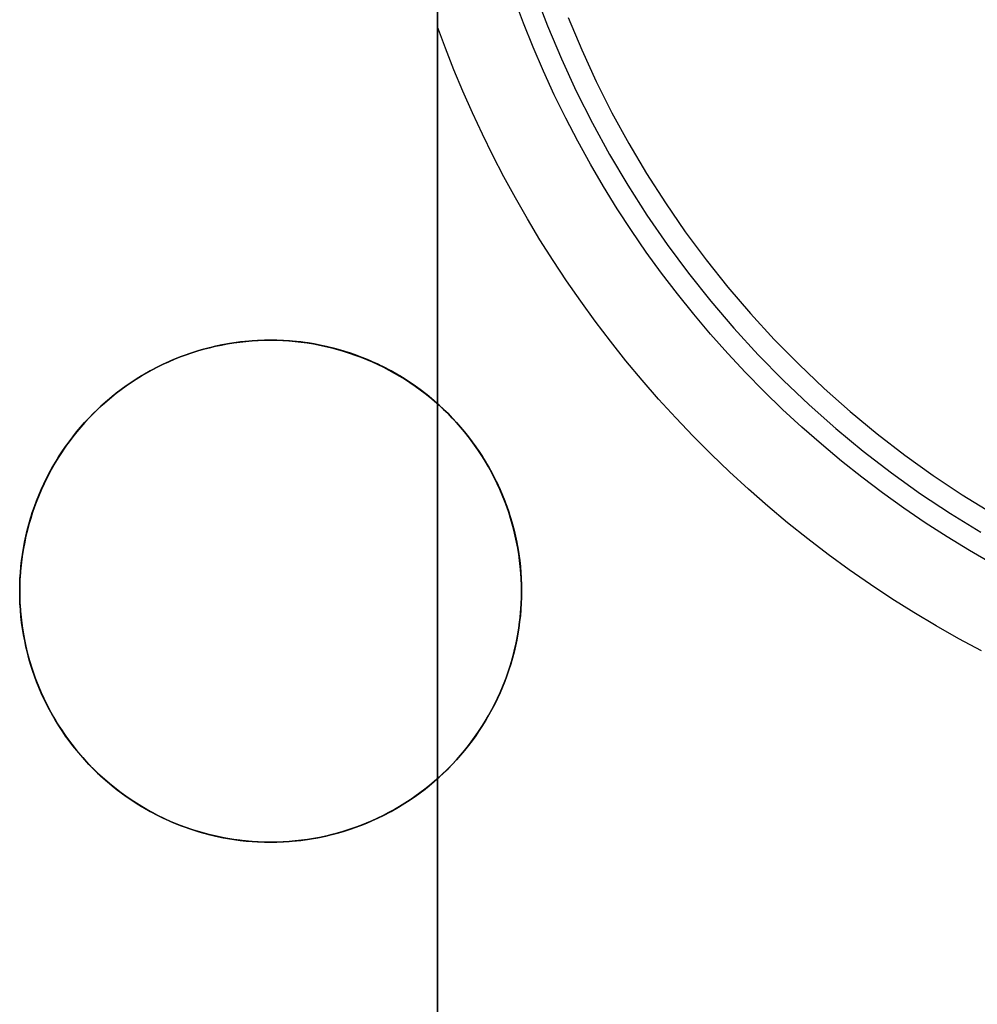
# Model space of a CAD drawing. Header units: millimetres. Extents: x -88 to 88, y -12 to 103.
# Tile 95 of 256: x -72.75 to -69.89, y 20.47 to 23.41. Entities that reach past the tile are written whole.
import ezdxf

# ---------------------------------------------------------------- set-up
doc = ezdxf.new("R2010")
doc.units = ezdxf.units.MM
doc.layers.add('Default', color=7, linetype='Continuous', true_color=0x000000)
doc.layers.add('TOP', color=7, linetype='Continuous', true_color=0xc80000)

msp = doc.modelspace()

# ---------------------------------------------------------------- linework, layer by layer
at = {"layer": 'Default', "color": 254, "true_color": 0xcad1ee}
for points in [[(-71.5012, 3.0352), (-71.5012, 98.0352)], [(-71.5012, 25.6841), (-71.5012, 23.3863)], [(-71.5012, 25.6841), (-71.5012, 23.3863)], [(-69.8752, 21.5215), (-69.9434, 21.5581), (-70.0108, 21.5963), (-70.0773, 21.636), (-70.1429, 21.6772), (-70.2075, 21.7199), (-70.271, 21.764), (-70.3335, 21.8094), (-70.3948, 21.8563), (-70.455, 21.9044), (-70.514, 21.9538), (-70.5717, 22.0044), (-70.6281, 22.0562), (-70.6832, 22.1091), (-70.7369, 22.163), (-70.7893, 22.218), (-70.8403, 22.274), (-70.8898, 22.3309), (-70.9379, 22.3886), (-70.9845, 22.4471), (-71.0296, 22.5064), (-71.0732, 22.5664), (-71.1153, 22.6271), (-71.1559, 22.6883), (-71.1949, 22.7501), (-71.2324, 22.8124), (-71.2684, 22.8751), (-71.3028, 22.9382), (-71.3357, 23.0016), (-71.367, 23.0653), (-71.3969, 23.1293), (-71.4252, 23.1934), (-71.452, 23.2576), (-71.4773, 23.3219), (-71.5012, 23.3863)], [(-71.5012, 23.3863), (-71.5012, 3.0352)], [(-69.8752, 21.5215), (-69.9434, 21.5581), (-70.0108, 21.5963), (-70.0773, 21.636), (-70.1429, 21.6772), (-70.2075, 21.7199), (-70.271, 21.764), (-70.3335, 21.8094), (-70.3948, 21.8563), (-70.455, 21.9044), (-70.514, 21.9538), (-70.5717, 22.0044), (-70.6281, 22.0562), (-70.6832, 22.1091), (-70.7369, 22.163), (-70.7893, 22.218), (-70.8403, 22.274), (-70.8898, 22.3309), (-70.9379, 22.3886), (-70.9845, 22.4471), (-71.0296, 22.5064), (-71.0732, 22.5664), (-71.1153, 22.6271), (-71.1559, 22.6883), (-71.1949, 22.7501), (-71.2324, 22.8124), (-71.2684, 22.8751), (-71.3028, 22.9382), (-71.3357, 23.0016), (-71.367, 23.0653), (-71.3969, 23.1293), (-71.4252, 23.1934), (-71.452, 23.2576), (-71.4773, 23.3219), (-71.5012, 23.3863)], [(-71.5012, 23.3863), (-71.5012, 3.0352)]]:
    msp.add_lwpolyline(points, dxfattribs=at)
at = {"layer": 'TOP', "color": 254, "true_color": 0xcad1ee}
for points in [[(-71.2101, 23.489), (-71.1723, 23.3893), (-71.131, 23.2908), (-71.0864, 23.1939), (-71.0384, 23.0986), (-70.9872, 23.005), (-70.9328, 22.9132), (-70.8752, 22.8233), (-70.8146, 22.7355), (-70.751, 22.6498), (-70.6844, 22.5664), (-70.6151, 22.4853), (-70.5429, 22.4066), (-70.4681, 22.3305), (-70.3907, 22.257), (-70.3109, 22.1863), (-70.2286, 22.1183), (-70.144, 22.0532), (-70.0572, 21.9911), (-69.9684, 21.932), (-69.8775, 21.876)], [(-71.1107, 23.4138), (-71.0703, 23.3175), (-71.0266, 23.2227), (-70.9797, 23.1294), (-70.9296, 23.0378), (-70.8763, 22.948), (-70.82, 22.86), (-70.7607, 22.7741), (-70.6984, 22.6902), (-70.6333, 22.6086), (-70.5654, 22.5292), (-70.4948, 22.4523), (-70.4216, 22.3778), (-70.3459, 22.3059), (-70.2677, 22.2367), (-70.1872, 22.1701), (-70.1045, 22.1065), (-70.0196, 22.0457), (-69.9326, 21.9878), (-69.8437, 21.933)], [(-71.25, 21.7), (-71.2504, 21.7259), (-71.2518, 21.7517), (-71.254, 21.7775), (-71.2571, 21.8032), (-71.2611, 21.8288), (-71.266, 21.8542), (-71.2718, 21.8795), (-71.2784, 21.9045), (-71.2859, 21.9293), (-71.2943, 21.9538), (-71.3034, 21.978), (-71.3134, 22.0019), (-71.3243, 22.0254), (-71.3359, 22.0485), (-71.3483, 22.0713), (-71.3615, 22.0935), (-71.3755, 22.1153), (-71.3902, 22.1366), (-71.4056, 22.1574), (-71.4218, 22.1777), (-71.4386, 22.1973), (-71.4561, 22.2164), (-71.4743, 22.2349), (-71.493, 22.2527), (-71.5124, 22.2699), (-71.5324, 22.2864), (-71.5529, 22.3022), (-71.574, 22.3172), (-71.5955, 22.3316), (-71.6176, 22.3452), (-71.64, 22.358), (-71.663, 22.37), (-71.6863, 22.3812), (-71.71, 22.3917), (-71.734, 22.4013), (-71.7584, 22.41), (-71.7831, 22.4179), (-71.808, 22.425), (-71.8331, 22.4312), (-71.8584, 22.4365), (-71.884, 22.441), (-71.9096, 22.4445), (-71.9353, 22.4472), (-71.9612, 22.449), (-71.9871, 22.4499), (-72.0129, 22.4499), (-72.0388, 22.449), (-72.0647, 22.4472), (-72.0904, 22.4445), (-72.116, 22.441), (-72.1416, 22.4365), (-72.1669, 22.4312), (-72.192, 22.425), (-72.2169, 22.4179), (-72.2416, 22.41), (-72.266, 22.4013), (-72.29, 22.3917), (-72.3137, 22.3812), (-72.337, 22.37), (-72.36, 22.358), (-72.3824, 22.3452), (-72.4045, 22.3316), (-72.426, 22.3172), (-72.4471, 22.3022), (-72.4676, 22.2864), (-72.4876, 22.2699), (-72.507, 22.2527), (-72.5257, 22.2349), (-72.5439, 22.2164), (-72.5614, 22.1973), (-72.5782, 22.1777), (-72.5944, 22.1574), (-72.6098, 22.1366), (-72.6245, 22.1153), (-72.6385, 22.0935), (-72.6517, 22.0713), (-72.6641, 22.0485), (-72.6757, 22.0254), (-72.6866, 22.0019), (-72.6966, 21.978), (-72.7057, 21.9538), (-72.7141, 21.9293), (-72.7216, 21.9045), (-72.7282, 21.8795), (-72.734, 21.8542), (-72.7389, 21.8288), (-72.7429, 21.8032), (-72.746, 21.7775), (-72.7482, 21.7517), (-72.7496, 21.7259), (-72.75, 21.7)], [(-72.75, 21.7), (-72.7496, 21.6741), (-72.7482, 21.6483), (-72.746, 21.6225), (-72.7429, 21.5968), (-72.7389, 21.5712), (-72.734, 21.5458), (-72.7282, 21.5205), (-72.7216, 21.4955), (-72.7141, 21.4707), (-72.7057, 21.4462), (-72.6966, 21.422), (-72.6866, 21.3981), (-72.6757, 21.3746), (-72.6641, 21.3515), (-72.6517, 21.3287), (-72.6385, 21.3065), (-72.6245, 21.2847), (-72.6098, 21.2634), (-72.5944, 21.2426), (-72.5782, 21.2223), (-72.5614, 21.2027), (-72.5439, 21.1836), (-72.5257, 21.1651), (-72.507, 21.1473), (-72.4876, 21.1301), (-72.4676, 21.1136), (-72.4471, 21.0978), (-72.426, 21.0828), (-72.4045, 21.0684), (-72.3824, 21.0548), (-72.36, 21.042), (-72.337, 21.03), (-72.3137, 21.0188), (-72.29, 21.0083), (-72.266, 20.9987), (-72.2416, 20.99), (-72.2169, 20.9821), (-72.192, 20.975), (-72.1669, 20.9688), (-72.1416, 20.9635), (-72.116, 20.959), (-72.0904, 20.9555), (-72.0647, 20.9528), (-72.0388, 20.951), (-72.0129, 20.9501), (-71.9871, 20.9501), (-71.9612, 20.951), (-71.9353, 20.9528), (-71.9096, 20.9555), (-71.884, 20.959), (-71.8584, 20.9635), (-71.8331, 20.9688), (-71.808, 20.975), (-71.7831, 20.9821), (-71.7584, 20.99), (-71.734, 20.9987), (-71.71, 21.0083), (-71.6863, 21.0188), (-71.663, 21.03), (-71.64, 21.042), (-71.6176, 21.0548), (-71.5955, 21.0684), (-71.574, 21.0828), (-71.5529, 21.0978), (-71.5324, 21.1136), (-71.5124, 21.1301), (-71.493, 21.1473), (-71.4743, 21.1651), (-71.4561, 21.1836), (-71.4386, 21.2027), (-71.4218, 21.2223), (-71.4056, 21.2426), (-71.3902, 21.2634), (-71.3755, 21.2847), (-71.3615, 21.3065), (-71.3483, 21.3287), (-71.3359, 21.3515), (-71.3243, 21.3746), (-71.3134, 21.3981), (-71.3034, 21.422), (-71.2943, 21.4462), (-71.2859, 21.4707), (-71.2784, 21.4955), (-71.2718, 21.5205), (-71.266, 21.5458), (-71.2611, 21.5712), (-71.2571, 21.5968), (-71.254, 21.6225), (-71.2518, 21.6483), (-71.2504, 21.6741), (-71.25, 21.7)]]:
    msp.add_lwpolyline(points, dxfattribs=at)
at = {"layer": 'TOP', "color": 254, "true_color": 0xcad1ee, "extrusion": (1, 0, 0)}
for points in [[(22.45, 12.6864), (20.95, 12.6331)], [(22.45, 12.6865), (22.45, 12.9868)], [(20.95, 12.6332), (20.95, 12.9336)]]:
    msp.add_lwpolyline(points, dxfattribs=at)
at = {"layer": 'TOP', "color": 254, "true_color": 0xcad1ee, "extrusion": (-1.19593e-16, 1, 1.06564e-08)}
msp.add_lwpolyline([(72.75, 12.9323), (72.75, 12.6319)], dxfattribs=at)
at = {"layer": 'TOP', "color": 254, "true_color": 0xcad1ee, "extrusion": (-8.73914e-07, 1, -3.23677e-08)}
msp.add_lwpolyline([(72.75, 12.6318), (71.25, 12.6874)], dxfattribs=at)
at = {"layer": 'TOP', "color": 254, "true_color": 0xcad1ee, "extrusion": (-1.65109e-16, 1, 1.26519e-08)}
msp.add_lwpolyline([(71.25, 12.6874), (71.25, 12.9878)], dxfattribs=at)
at = {"layer": 'TOP', "color": 254, "true_color": 0xcad1ee}
for points in [[(-69.8439, 21.7827, 10.038), (-69.9113, 21.8216, 10.0369), (-69.9778, 21.8621, 10.036), (-70.0432, 21.9043, 10.0351), (-70.1076, 21.9481, 10.0343), (-70.1708, 21.9935, 10.0337), (-70.233, 22.0404, 10.0331), (-70.294, 22.0888, 10.0326), (-70.3538, 22.1388, 10.0322), (-70.4123, 22.1902, 10.0319), (-70.4696, 22.243, 10.0317), (-70.5255, 22.2973, 10.0316), (-70.5802, 22.3529, 10.0316), (-70.6334, 22.4099, 10.0317), (-70.6851, 22.4681, 10.0319), (-70.7354, 22.5276, 10.0321), (-70.7843, 22.5883, 10.0325), (-70.8315, 22.6502, 10.033), (-70.8773, 22.7132, 10.0336), (-70.9215, 22.7773, 10.0342), (-70.964, 22.8425, 10.035), (-71.005, 22.9087, 10.0358), (-71.0443, 22.9759, 10.0368), (-71.0819, 23.044, 10.0378), (-71.1179, 23.113, 10.039), (-71.1521, 23.1829, 10.0402), (-71.1846, 23.2536, 10.0415), (-71.2153, 23.3251, 10.0429), (-71.2443, 23.3974, 10.0444), (-71.2715, 23.4702, 10.046)], [(-71.25, 21.7, 12.6874), (-71.2502, 21.719, 12.6881), (-71.251, 21.7378, 12.6887), (-71.2521, 21.7566, 12.6894), (-71.2538, 21.7752, 12.69), (-71.2559, 21.7937, 12.6906), (-71.2584, 21.8121, 12.6911), (-71.2614, 21.8304, 12.6916), (-71.2648, 21.8485, 12.6922), (-71.2687, 21.8664, 12.6927), (-71.273, 21.8842, 12.6931), (-71.2777, 21.9018, 12.6936), (-71.2828, 21.9192, 12.694), (-71.2883, 21.9365, 12.6944), (-71.2942, 21.9535, 12.6948), (-71.3004, 21.9704, 12.6952), (-71.3071, 21.9871, 12.6955), (-71.3145, 22.0042, 12.6959), (-71.3222, 22.0211, 12.6962), (-71.3304, 22.0378, 12.6965), (-71.3389, 22.0542, 12.6968), (-71.3478, 22.0704, 12.697), (-71.3571, 22.0863, 12.6972), (-71.3668, 22.102, 12.6974), (-71.3769, 22.1174, 12.6976), (-71.3873, 22.1325, 12.6978), (-71.398, 22.1474, 12.6979), (-71.4091, 22.1619, 12.698), (-71.4206, 22.1762, 12.6981), (-71.4324, 22.1902, 12.6982), (-71.4445, 22.2039, 12.6982), (-71.4569, 22.2173, 12.6982), (-71.4697, 22.2304, 12.6982), (-71.4828, 22.2431, 12.6982), (-71.4962, 22.2556, 12.6981), (-71.5099, 22.2677, 12.6981), (-71.5238, 22.2795, 12.698), (-71.5381, 22.2909, 12.6978), (-71.5527, 22.302, 12.6977), (-71.5675, 22.3128, 12.6975), (-71.5827, 22.3232, 12.6974), (-71.5981, 22.3332, 12.6971), (-71.6137, 22.3429, 12.6969), (-71.6297, 22.3522, 12.6967), (-71.6458, 22.3611, 12.6964), (-71.6623, 22.3697, 12.6961), (-71.6789, 22.3778, 12.6957), (-71.6958, 22.3856, 12.6954), (-71.713, 22.3929, 12.695), (-71.7296, 22.3996, 12.6946), (-71.7465, 22.4059, 12.6942), (-71.7636, 22.4118, 12.6938), (-71.7809, 22.4173, 12.6934), (-71.7983, 22.4224, 12.6929), (-71.8159, 22.4271, 12.6924), (-71.8337, 22.4313, 12.6919), (-71.8517, 22.4352, 12.6914), (-71.8698, 22.4386, 12.6909), (-71.888, 22.4416, 12.6903), (-71.9064, 22.4441, 12.6897), (-71.925, 22.4462, 12.6891), (-71.9436, 22.4479, 12.6885), (-71.9624, 22.4491, 12.6878), (-71.9813, 22.4498, 12.6871), (-72.0002, 22.45, 12.6864), (-72.0187, 22.4498, 12.6858), (-72.037, 22.4491, 12.685), (-72.0554, 22.4479, 12.6843), (-72.0738, 22.4463, 12.6836), (-72.092, 22.4443, 12.6828), (-72.1103, 22.4418, 12.6821), (-72.1285, 22.4389, 12.6813), (-72.1465, 22.4355, 12.6805), (-72.1646, 22.4317, 12.6797), (-72.1825, 22.4274, 12.6789), (-72.2003, 22.4227, 12.678), (-72.2179, 22.4176, 12.6772), (-72.2355, 22.4121, 12.6764), (-72.2529, 22.4061, 12.6755), (-72.2701, 22.3997, 12.6746), (-72.2872, 22.3928, 12.6737), (-72.3041, 22.3856, 12.6729), (-72.3209, 22.3779, 12.672), (-72.3374, 22.3698, 12.6711), (-72.3537, 22.3613, 12.6702), (-72.3698, 22.3524, 12.6692), (-72.3857, 22.3432, 12.6683), (-72.4014, 22.3335, 12.6674), (-72.4168, 22.3235, 12.6665), (-72.432, 22.313, 12.6655), (-72.4469, 22.3023, 12.6646), (-72.4615, 22.2911, 12.6637), (-72.4759, 22.2796, 12.6627), (-72.49, 22.2678, 12.6618), (-72.5038, 22.2556, 12.6608), (-72.5173, 22.2431, 12.6599), (-72.5304, 22.2302, 12.6589), (-72.5433, 22.2171, 12.658), (-72.5558, 22.2036, 12.657), (-72.568, 22.1898, 12.6561), (-72.5798, 22.1757, 12.6551), (-72.5913, 22.1613, 12.6542), (-72.6024, 22.1467, 12.6533), (-72.6132, 22.1318, 12.6523), (-72.6236, 22.1166, 12.6514), (-72.6336, 22.1012, 12.6505), (-72.6433, 22.0855, 12.6496), (-72.6526, 22.0696, 12.6487), (-72.6614, 22.0535, 12.6478), (-72.6699, 22.0372, 12.6469), (-72.678, 22.0206, 12.646), (-72.6857, 22.0039, 12.6451), (-72.6929, 21.987, 12.6442), (-72.6998, 21.9699, 12.6434), (-72.7062, 21.9526, 12.6425), (-72.7121, 21.9352, 12.6417), (-72.7177, 21.9177, 12.6408), (-72.7228, 21.9, 12.64), (-72.7275, 21.8822, 12.6392), (-72.7317, 21.8643, 12.6384), (-72.7355, 21.8463, 12.6376), (-72.7389, 21.8282, 12.6369), (-72.7418, 21.81, 12.6361), (-72.7443, 21.7918, 12.6354), (-72.7464, 21.7735, 12.6346), (-72.748, 21.7552, 12.6339), (-72.7491, 21.7368, 12.6332), (-72.7498, 21.7184, 12.6325), (-72.75, 21.7, 12.6319)], [(-72.75, 21.7, 12.9323), (-72.7498, 21.7184, 12.9329), (-72.7491, 21.7368, 12.9336), (-72.748, 21.7552, 12.9343), (-72.7464, 21.7735, 12.935), (-72.7443, 21.7918, 12.9358), (-72.7418, 21.81, 12.9365), (-72.7389, 21.8282, 12.9373), (-72.7355, 21.8463, 12.938), (-72.7317, 21.8643, 12.9388), (-72.7275, 21.8822, 12.9396), (-72.7228, 21.9, 12.9404), (-72.7177, 21.9177, 12.9412), (-72.7121, 21.9352, 12.9421), (-72.7062, 21.9526, 12.9429), (-72.6998, 21.9699, 12.9438), (-72.6929, 21.987, 12.9446), (-72.6857, 22.0039, 12.9455), (-72.678, 22.0206, 12.9464), (-72.6699, 22.0372, 12.9473), (-72.6614, 22.0535, 12.9482), (-72.6526, 22.0696, 12.9491), (-72.6433, 22.0855, 12.95), (-72.6336, 22.1012, 12.9509), (-72.6236, 22.1166, 12.9518), (-72.6132, 22.1318, 12.9527), (-72.6024, 22.1467, 12.9537), (-72.5913, 22.1614, 12.9546), (-72.5798, 22.1757, 12.9555), (-72.5679, 22.1898, 12.9565), (-72.5558, 22.2036, 12.9574), (-72.5432, 22.2171, 12.9584), (-72.5304, 22.2303, 12.9593), (-72.5172, 22.2431, 12.9603), (-72.5037, 22.2556, 12.9612), (-72.49, 22.2678, 12.9622), (-72.4759, 22.2797, 12.9631), (-72.4615, 22.2912, 12.9641), (-72.4469, 22.3023, 12.965), (-72.432, 22.3131, 12.9659), (-72.4168, 22.3235, 12.9669), (-72.4014, 22.3335, 12.9678), (-72.3857, 22.3432, 12.9687), (-72.3698, 22.3524, 12.9696), (-72.3537, 22.3613, 12.9706), (-72.3374, 22.3698, 12.9715), (-72.3209, 22.3779, 12.9724), (-72.3041, 22.3856, 12.9733), (-72.2872, 22.3928, 12.9741), (-72.2701, 22.3997, 12.975), (-72.2529, 22.4061, 12.9759), (-72.2355, 22.4121, 12.9767), (-72.2179, 22.4176, 12.9776), (-72.2003, 22.4227, 12.9784), (-72.1825, 22.4274, 12.9793), (-72.1646, 22.4317, 12.9801), (-72.1466, 22.4355, 12.9809), (-72.1285, 22.4389, 12.9817), (-72.1103, 22.4418, 12.9825), (-72.092, 22.4443, 12.9832), (-72.0738, 22.4463, 12.984), (-72.0554, 22.4479, 12.9847), (-72.037, 22.4491, 12.9854), (-72.0186, 22.4498, 12.9861), (-72.0002, 22.45, 12.9868), (-71.9813, 22.4498, 12.9875), (-71.9624, 22.4491, 12.9882), (-71.9437, 22.4479, 12.9889), (-71.925, 22.4462, 12.9895), (-71.9065, 22.4442, 12.9901), (-71.8881, 22.4416, 12.9907), (-71.8699, 22.4386, 12.9913), (-71.8518, 22.4352, 12.9918), (-71.8339, 22.4314, 12.9923), (-71.8161, 22.4271, 12.9928), (-71.7985, 22.4224, 12.9933), (-71.781, 22.4173, 12.9938), (-71.7638, 22.4118, 12.9942), (-71.7467, 22.4059, 12.9946), (-71.7299, 22.3997, 12.995), (-71.7132, 22.393, 12.9954), (-71.6961, 22.3857, 12.9958), (-71.6791, 22.3779, 12.9961), (-71.6625, 22.3698, 12.9965), (-71.646, 22.3612, 12.9968), (-71.6299, 22.3523, 12.997), (-71.6139, 22.343, 12.9973), (-71.5983, 22.3333, 12.9975), (-71.5829, 22.3233, 12.9977), (-71.5677, 22.3129, 12.9979), (-71.5529, 22.3021, 12.9981), (-71.5383, 22.291, 12.9982), (-71.524, 22.2796, 12.9984), (-71.51, 22.2678, 12.9985), (-71.4963, 22.2557, 12.9985), (-71.4829, 22.2433, 12.9986), (-71.4698, 22.2305, 12.9986), (-71.4571, 22.2174, 12.9986), (-71.4446, 22.2041, 12.9986), (-71.4325, 22.1904, 12.9986), (-71.4207, 22.1764, 12.9985), (-71.4093, 22.1621, 12.9984), (-71.3982, 22.1475, 12.9983), (-71.3874, 22.1327, 12.9982), (-71.377, 22.1176, 12.998), (-71.3669, 22.1022, 12.9978), (-71.3573, 22.0865, 12.9976), (-71.3479, 22.0706, 12.9974), (-71.339, 22.0544, 12.9972), (-71.3305, 22.038, 12.9969), (-71.3223, 22.0213, 12.9966), (-71.3146, 22.0044, 12.9963), (-71.3072, 21.9873, 12.9959), (-71.3005, 21.9706, 12.9956), (-71.2942, 21.9537, 12.9952), (-71.2883, 21.9367, 12.9948), (-71.2828, 21.9194, 12.9944), (-71.2777, 21.902, 12.994), (-71.273, 21.8843, 12.9935), (-71.2687, 21.8665, 12.9931), (-71.2649, 21.8486, 12.9926), (-71.2614, 21.8305, 12.992), (-71.2584, 21.8122, 12.9915), (-71.2559, 21.7938, 12.9909), (-71.2538, 21.7753, 12.9904), (-71.2521, 21.7566, 12.9898), (-71.251, 21.7379, 12.9891), (-71.2502, 21.719, 12.9885), (-71.25, 21.7, 12.9878)], [(-71.25, 21.7, 12.6874), (-71.2502, 21.7184, 12.6881), (-71.2509, 21.7369, 12.6887), (-71.2521, 21.7553, 12.6893), (-71.2537, 21.7736, 12.6899), (-71.2558, 21.7919, 12.6905), (-71.2583, 21.8101, 12.691), (-71.2613, 21.8283, 12.6916), (-71.2648, 21.8463, 12.6921), (-71.2686, 21.8643, 12.6926), (-71.2729, 21.8822, 12.6931), (-71.2777, 21.9, 12.6935), (-71.2828, 21.9176, 12.694), (-71.2884, 21.9351, 12.6944), (-71.2944, 21.9525, 12.6948), (-71.3008, 21.9697, 12.6952), (-71.3077, 21.9868, 12.6955), (-71.3149, 22.0037, 12.6958), (-71.3225, 22.0204, 12.6962), (-71.3306, 22.037, 12.6965), (-71.339, 22.0533, 12.6967), (-71.3479, 22.0694, 12.697), (-71.3571, 22.0853, 12.6972), (-71.3667, 22.101, 12.6974), (-71.3767, 22.1165, 12.6976), (-71.387, 22.1317, 12.6977), (-71.3977, 22.1466, 12.6979), (-71.4088, 22.1613, 12.698), (-71.4203, 22.1757, 12.6981), (-71.4321, 22.1898, 12.6982), (-71.4443, 22.2036, 12.6982), (-71.4568, 22.2171, 12.6982), (-71.4697, 22.2304, 12.6982), (-71.4829, 22.2432, 12.6982), (-71.4964, 22.2557, 12.6981), (-71.5102, 22.2679, 12.6981), (-71.5244, 22.2797, 12.698), (-71.5388, 22.2912, 12.6978), (-71.5534, 22.3023, 12.6977), (-71.5684, 22.313, 12.6975), (-71.5836, 22.3234, 12.6973), (-71.599, 22.3333, 12.6971), (-71.6147, 22.3429, 12.6969), (-71.6306, 22.3522, 12.6966), (-71.6468, 22.361, 12.6963), (-71.6631, 22.3694, 12.696), (-71.6796, 22.3775, 12.6957), (-71.6964, 22.3851, 12.6954), (-71.7133, 22.3923, 12.695), (-71.7303, 22.3992, 12.6946), (-71.7476, 22.4056, 12.6942), (-71.765, 22.4116, 12.6938), (-71.7825, 22.4172, 12.6933), (-71.8001, 22.4223, 12.6929), (-71.8179, 22.4271, 12.6924), (-71.8358, 22.4314, 12.6919), (-71.8538, 22.4352, 12.6913), (-71.8718, 22.4387, 12.6908), (-71.89, 22.4417, 12.6902), (-71.9082, 22.4442, 12.6896), (-71.9265, 22.4463, 12.689), (-71.9448, 22.4479, 12.6884), (-71.9632, 22.4491, 12.6878), (-71.9816, 22.4498, 12.6871), (-72.0001, 22.45, 12.6864), (-72.0185, 22.4498, 12.6858), (-72.0369, 22.4491, 12.6851), (-72.0553, 22.448, 12.6843), (-72.0736, 22.4464, 12.6836), (-72.0919, 22.4444, 12.6828), (-72.1101, 22.4419, 12.6821), (-72.1283, 22.439, 12.6813), (-72.1463, 22.4356, 12.6805), (-72.1643, 22.4318, 12.6797), (-72.1822, 22.4275, 12.6789), (-72.1999, 22.4229, 12.6781), (-72.2176, 22.4177, 12.6772), (-72.2351, 22.4122, 12.6764), (-72.2526, 22.4062, 12.6755), (-72.2698, 22.3998, 12.6747), (-72.287, 22.3929, 12.6738), (-72.3039, 22.3857, 12.6729), (-72.3206, 22.378, 12.672), (-72.3371, 22.3699, 12.6711), (-72.3534, 22.3615, 12.6702), (-72.3695, 22.3526, 12.6693), (-72.3854, 22.3433, 12.6683), (-72.4011, 22.3336, 12.6674), (-72.4165, 22.3236, 12.6665), (-72.4317, 22.3132, 12.6656), (-72.4467, 22.3024, 12.6646), (-72.4613, 22.2913, 12.6637), (-72.4757, 22.2798, 12.6627), (-72.4898, 22.2679, 12.6618), (-72.5036, 22.2558, 12.6608), (-72.5171, 22.2433, 12.6599), (-72.5302, 22.2304, 12.6589), (-72.543, 22.2173, 12.658), (-72.5555, 22.2038, 12.657), (-72.5677, 22.19, 12.6561), (-72.5794, 22.1759, 12.6552), (-72.5909, 22.1615, 12.6542), (-72.602, 22.1468, 12.6533), (-72.6127, 22.1319, 12.6524), (-72.623, 22.1167, 12.6514), (-72.633, 22.1012, 12.6505), (-72.6426, 22.0855, 12.6496), (-72.6518, 22.0696, 12.6487), (-72.6607, 22.0534, 12.6478), (-72.6691, 22.037, 12.6469), (-72.6772, 22.0205, 12.646), (-72.6848, 22.0037, 12.6451), (-72.6921, 21.9867, 12.6442), (-72.6989, 21.9696, 12.6434), (-72.7054, 21.9524, 12.6425), (-72.7114, 21.935, 12.6417), (-72.717, 21.9174, 12.6408), (-72.7222, 21.8997, 12.64), (-72.7269, 21.8819, 12.6392), (-72.7313, 21.864, 12.6384), (-72.7351, 21.8461, 12.6376), (-72.7386, 21.828, 12.6369), (-72.7416, 21.8098, 12.6361), (-72.7441, 21.7916, 12.6354), (-72.7462, 21.7734, 12.6346), (-72.7479, 21.7551, 12.6339), (-72.7491, 21.7367, 12.6332), (-72.7498, 21.7184, 12.6325), (-72.75, 21.7, 12.6319)], [(-72.75, 21.7, 12.9323), (-72.7498, 21.7184, 12.9329), (-72.7491, 21.7368, 12.9336), (-72.748, 21.7551, 12.9343), (-72.7464, 21.7735, 12.935), (-72.7443, 21.7918, 12.9358), (-72.7418, 21.81, 12.9365), (-72.7389, 21.8282, 12.9372), (-72.7356, 21.8462, 12.938), (-72.7317, 21.8643, 12.9388), (-72.7275, 21.8822, 12.9396), (-72.7228, 21.9, 12.9404), (-72.7177, 21.9176, 12.9412), (-72.7122, 21.9352, 12.9421), (-72.7062, 21.9526, 12.9429), (-72.6998, 21.9698, 12.9437), (-72.693, 21.9869, 12.9446), (-72.6857, 22.0039, 12.9455), (-72.678, 22.0207, 12.9464), (-72.6699, 22.0372, 12.9473), (-72.6614, 22.0536, 12.9482), (-72.6526, 22.0697, 12.9491), (-72.6433, 22.0856, 12.95), (-72.6337, 22.1012, 12.9509), (-72.6237, 22.1166, 12.9518), (-72.6133, 22.1317, 12.9527), (-72.6025, 22.1466, 12.9537), (-72.5914, 22.1613, 12.9546), (-72.5799, 22.1756, 12.9555), (-72.5681, 22.1897, 12.9565), (-72.5559, 22.2035, 12.9574), (-72.5433, 22.217, 12.9584), (-72.5304, 22.2303, 12.9593), (-72.5172, 22.2432, 12.9603), (-72.5037, 22.2557, 12.9612), (-72.4899, 22.2679, 12.9622), (-72.4758, 22.2798, 12.9631), (-72.4614, 22.2913, 12.9641), (-72.4468, 22.3024, 12.965), (-72.4319, 22.3132, 12.9659), (-72.4168, 22.3236, 12.9669), (-72.4014, 22.3336, 12.9678), (-72.3857, 22.3432, 12.9687), (-72.3699, 22.3525, 12.9696), (-72.3537, 22.3613, 12.9706), (-72.3374, 22.3698, 12.9715), (-72.3208, 22.3779, 12.9724), (-72.3041, 22.3856, 12.9733), (-72.2871, 22.3929, 12.9742), (-72.27, 22.3997, 12.975), (-72.2528, 22.4061, 12.9759), (-72.2354, 22.4121, 12.9768), (-72.2178, 22.4176, 12.9776), (-72.2002, 22.4227, 12.9785), (-72.1824, 22.4274, 12.9793), (-72.1645, 22.4317, 12.9801), (-72.1465, 22.4355, 12.9809), (-72.1284, 22.4389, 12.9817), (-72.1102, 22.4418, 12.9825), (-72.092, 22.4443, 12.9832), (-72.0737, 22.4463, 12.984), (-72.0554, 22.4479, 12.9847), (-72.037, 22.4491, 12.9854), (-72.0186, 22.4498, 12.9861), (-72.0002, 22.45, 12.9868), (-71.9819, 22.4498, 12.9875), (-71.9635, 22.4491, 12.9882), (-71.9452, 22.4479, 12.9888), (-71.9269, 22.4463, 12.9894), (-71.9086, 22.4442, 12.99), (-71.8904, 22.4416, 12.9906), (-71.8722, 22.4386, 12.9912), (-71.8541, 22.4352, 12.9917), (-71.8361, 22.4313, 12.9922), (-71.8182, 22.427, 12.9927), (-71.8004, 22.4222, 12.9932), (-71.7827, 22.417, 12.9937), (-71.7652, 22.4114, 12.9942), (-71.7478, 22.4054, 12.9946), (-71.7305, 22.399, 12.995), (-71.7134, 22.3921, 12.9954), (-71.6964, 22.3848, 12.9957), (-71.6796, 22.3772, 12.9961), (-71.6631, 22.3691, 12.9964), (-71.6467, 22.3607, 12.9967), (-71.6305, 22.3518, 12.997), (-71.6146, 22.3426, 12.9973), (-71.5988, 22.333, 12.9975), (-71.5834, 22.323, 12.9977), (-71.5681, 22.3127, 12.9979), (-71.5532, 22.302, 12.9981), (-71.5385, 22.2909, 12.9982), (-71.5241, 22.2795, 12.9984), (-71.51, 22.2677, 12.9985), (-71.4962, 22.2555, 12.9985), (-71.4827, 22.2431, 12.9986), (-71.4696, 22.2302, 12.9986), (-71.4567, 22.2171, 12.9986), (-71.4442, 22.2036, 12.9986), (-71.432, 22.1898, 12.9986), (-71.4202, 22.1757, 12.9985), (-71.4087, 22.1613, 12.9984), (-71.3976, 22.1467, 12.9983), (-71.3868, 22.1317, 12.9981), (-71.3764, 22.1165, 12.998), (-71.3663, 22.1011, 12.9978), (-71.3567, 22.0854, 12.9976), (-71.3474, 22.0695, 12.9974), (-71.3385, 22.0534, 12.9971), (-71.33, 22.0371, 12.9969), (-71.322, 22.0206, 12.9966), (-71.3143, 22.0038, 12.9963), (-71.3071, 21.9869, 12.9959), (-71.3002, 21.9698, 12.9956), (-71.2938, 21.9525, 12.9952), (-71.2878, 21.9351, 12.9948), (-71.2822, 21.9175, 12.9944), (-71.2771, 21.8999, 12.9939), (-71.2724, 21.8821, 12.9935), (-71.2682, 21.8642, 12.993), (-71.2644, 21.8463, 12.9925), (-71.261, 21.8282, 12.992), (-71.2581, 21.8101, 12.9914), (-71.2556, 21.7919, 12.9909), (-71.2536, 21.7736, 12.9903), (-71.252, 21.7553, 12.9897), (-71.2509, 21.7369, 12.9891), (-71.2502, 21.7185, 12.9885), (-71.25, 21.7, 12.9878)], [(-72.75, 21.7, 12.6319), (-72.7498, 21.6816, 12.6312), (-72.7491, 21.6632, 12.6306), (-72.748, 21.6448, 12.63), (-72.7464, 21.6265, 12.6294), (-72.7443, 21.6082, 12.6288), (-72.7418, 21.5899, 12.6283), (-72.7389, 21.5718, 12.6278), (-72.7355, 21.5537, 12.6272), (-72.7317, 21.5357, 12.6267), (-72.7275, 21.5178, 12.6263), (-72.7228, 21.4999, 12.6258), (-72.7177, 21.4823, 12.6254), (-72.7121, 21.4647, 12.625), (-72.7061, 21.4473, 12.6246), (-72.6997, 21.43, 12.6242), (-72.6929, 21.413, 12.6239), (-72.6856, 21.396, 12.6235), (-72.678, 21.3793, 12.6232), (-72.6699, 21.3628, 12.6229), (-72.6614, 21.3464, 12.6227), (-72.6525, 21.3303, 12.6224), (-72.6432, 21.3144, 12.6222), (-72.6336, 21.2987, 12.622), (-72.6235, 21.2833, 12.6218), (-72.6131, 21.2681, 12.6217), (-72.6023, 21.2532, 12.6215), (-72.5912, 21.2385, 12.6214), (-72.5797, 21.2241, 12.6213), (-72.5678, 21.21, 12.6213), (-72.5556, 21.1962, 12.6212), (-72.5431, 21.1827, 12.6212), (-72.5302, 21.1696, 12.6212), (-72.517, 21.1567, 12.6213), (-72.5035, 21.1442, 12.6213), (-72.4897, 21.132, 12.6214), (-72.4756, 21.1202, 12.6215), (-72.4613, 21.1087, 12.6217), (-72.4466, 21.0975, 12.6218), (-72.4317, 21.0867, 12.622), (-72.4165, 21.0763, 12.6222), (-72.401, 21.0663, 12.6224), (-72.3854, 21.0566, 12.6227), (-72.3695, 21.0474, 12.6229), (-72.3533, 21.0385, 12.6232), (-72.337, 21.03, 12.6235), (-72.3205, 21.0219, 12.6238), (-72.3037, 21.0143, 12.6242), (-72.2868, 21.007, 12.6246), (-72.2697, 21.0002, 12.625), (-72.2524, 20.9938, 12.6254), (-72.235, 20.9878, 12.6258), (-72.2175, 20.9822, 12.6263), (-72.1998, 20.9771, 12.6267), (-72.182, 20.9725, 12.6272), (-72.1641, 20.9682, 12.6277), (-72.1461, 20.9644, 12.6283), (-72.128, 20.961, 12.6288), (-72.1098, 20.9581, 12.6294), (-72.0915, 20.9556, 12.63), (-72.0732, 20.9536, 12.6306), (-72.0549, 20.952, 12.6312), (-72.0365, 20.9509, 12.6318), (-72.0181, 20.9502, 12.6325), (-71.9997, 20.95, 12.6332), (-71.9813, 20.9502, 12.6339), (-71.9629, 20.9509, 12.6346), (-71.9446, 20.9521, 12.6353), (-71.9262, 20.9537, 12.636), (-71.9079, 20.9557, 12.6368), (-71.8897, 20.9582, 12.6375), (-71.8715, 20.9611, 12.6383), (-71.8534, 20.9645, 12.6391), (-71.8354, 20.9683, 12.6399), (-71.8175, 20.9726, 12.6407), (-71.7997, 20.9773, 12.6415), (-71.7821, 20.9824, 12.6424), (-71.7645, 20.9879, 12.6432), (-71.7471, 20.9939, 12.6441), (-71.7299, 21.0003, 12.6449), (-71.7128, 21.0072, 12.6458), (-71.6959, 21.0144, 12.6467), (-71.6791, 21.0221, 12.6476), (-71.6626, 21.0302, 12.6485), (-71.6463, 21.0387, 12.6494), (-71.6302, 21.0476, 12.6503), (-71.6143, 21.0568, 12.6512), (-71.5986, 21.0665, 12.6521), (-71.5832, 21.0765, 12.6531), (-71.568, 21.0869, 12.654), (-71.5531, 21.0977, 12.6549), (-71.5385, 21.1089, 12.6558), (-71.5241, 21.1203, 12.6568), (-71.51, 21.1322, 12.6577), (-71.4962, 21.1444, 12.6587), (-71.4828, 21.1569, 12.6596), (-71.4696, 21.1697, 12.6605), (-71.4568, 21.1829, 12.6615), (-71.4442, 21.1964, 12.6624), (-71.4321, 21.2102, 12.6634), (-71.4202, 21.2243, 12.6643), (-71.4087, 21.2387, 12.6652), (-71.3976, 21.2533, 12.6661), (-71.3868, 21.2682, 12.6671), (-71.3764, 21.2834, 12.668), (-71.3664, 21.2988, 12.6689), (-71.3567, 21.3145, 12.6698), (-71.3474, 21.3304, 12.6707), (-71.3386, 21.3465, 12.6716), (-71.3301, 21.3628, 12.6725), (-71.322, 21.3794, 12.6734), (-71.3143, 21.3961, 12.6743), (-71.3071, 21.413, 12.6751), (-71.3002, 21.4301, 12.676), (-71.2938, 21.4474, 12.6768), (-71.2879, 21.4648, 12.6777), (-71.2823, 21.4823, 12.6785), (-71.2772, 21.5, 12.6793), (-71.2725, 21.5178, 12.6801), (-71.2683, 21.5357, 12.6809), (-71.2645, 21.5537, 12.6817), (-71.2611, 21.5718, 12.6825), (-71.2582, 21.59, 12.6832), (-71.2557, 21.6082, 12.684), (-71.2536, 21.6265, 12.6847), (-71.252, 21.6448, 12.6854), (-71.2509, 21.6632, 12.6861), (-71.2502, 21.6816, 12.6868), (-71.25, 21.7, 12.6874)], [(-71.25, 21.7, 12.9878), (-71.2502, 21.6816, 12.9872), (-71.2509, 21.6632, 12.9865), (-71.252, 21.6448, 12.9858), (-71.2536, 21.6265, 12.9851), (-71.2557, 21.6082, 12.9844), (-71.2582, 21.59, 12.9836), (-71.2611, 21.5718, 12.9829), (-71.2645, 21.5537, 12.9821), (-71.2683, 21.5357, 12.9813), (-71.2725, 21.5178, 12.9805), (-71.2772, 21.5, 12.9797), (-71.2823, 21.4823, 12.9789), (-71.2879, 21.4648, 12.9781), (-71.2938, 21.4474, 12.9772), (-71.3002, 21.4301, 12.9764), (-71.3071, 21.413, 12.9755), (-71.3143, 21.3961, 12.9747), (-71.322, 21.3794, 12.9738), (-71.3301, 21.3628, 12.9729), (-71.3386, 21.3465, 12.972), (-71.3474, 21.3304, 12.9711), (-71.3567, 21.3145, 12.9702), (-71.3664, 21.2988, 12.9693), (-71.3764, 21.2834, 12.9684), (-71.3868, 21.2682, 12.9675), (-71.3976, 21.2533, 12.9665), (-71.4087, 21.2387, 12.9656), (-71.4202, 21.2243, 12.9647), (-71.432, 21.2102, 12.9637), (-71.4442, 21.1964, 12.9628), (-71.4567, 21.1829, 12.9619), (-71.4696, 21.1698, 12.9609), (-71.4827, 21.1569, 12.96), (-71.4962, 21.1444, 12.9591), (-71.51, 21.1322, 12.9581), (-71.5241, 21.1204, 12.9572), (-71.5385, 21.1089, 12.9562), (-71.5531, 21.0977, 12.9553), (-71.568, 21.087, 12.9544), (-71.5832, 21.0765, 12.9534), (-71.5986, 21.0665, 12.9525), (-71.6143, 21.0568, 12.9516), (-71.6302, 21.0476, 12.9507), (-71.6463, 21.0387, 12.9498), (-71.6626, 21.0302, 12.9489), (-71.6791, 21.0221, 12.948), (-71.6959, 21.0144, 12.9471), (-71.7128, 21.0072, 12.9462), (-71.7299, 21.0003, 12.9453), (-71.7471, 20.9939, 12.9445), (-71.7645, 20.9879, 12.9436), (-71.7821, 20.9824, 12.9428), (-71.7997, 20.9773, 12.9419), (-71.8175, 20.9726, 12.9411), (-71.8354, 20.9683, 12.9403), (-71.8534, 20.9645, 12.9395), (-71.8715, 20.9611, 12.9387), (-71.8897, 20.9582, 12.9379), (-71.9079, 20.9557, 12.9372), (-71.9262, 20.9537, 12.9364), (-71.9446, 20.9521, 12.9357), (-71.9629, 20.9509, 12.935), (-71.9813, 20.9502, 12.9343), (-71.9997, 20.95, 12.9336), (-72.0187, 20.9502, 12.9329), (-72.0376, 20.9509, 12.9322), (-72.0563, 20.9521, 12.9315), (-72.0749, 20.9538, 12.9309), (-72.0935, 20.9558, 12.9303), (-72.1118, 20.9584, 12.9297), (-72.1301, 20.9614, 12.9291), (-72.1482, 20.9648, 12.9286), (-72.1661, 20.9686, 12.9281), (-72.1839, 20.9729, 12.9276), (-72.2015, 20.9776, 12.9271), (-72.219, 20.9827, 12.9266), (-72.2362, 20.9882, 12.9262), (-72.2533, 20.9941, 12.9257), (-72.2701, 21.0003, 12.9253), (-72.2868, 21.007, 12.9249), (-72.3039, 21.0143, 12.9246), (-72.3209, 21.0221, 12.9242), (-72.3375, 21.0302, 12.9239), (-72.354, 21.0388, 12.9236), (-72.3701, 21.0477, 12.9233), (-72.3861, 21.057, 12.923), (-72.4017, 21.0667, 12.9228), (-72.4171, 21.0767, 12.9226), (-72.4323, 21.0871, 12.9224), (-72.4471, 21.0979, 12.9222), (-72.4617, 21.109, 12.922), (-72.476, 21.1204, 12.9219), (-72.49, 21.1322, 12.9218), (-72.5037, 21.1443, 12.9217), (-72.5171, 21.1567, 12.9217), (-72.5302, 21.1695, 12.9216), (-72.5429, 21.1826, 12.9216), (-72.5554, 21.1959, 12.9216), (-72.5675, 21.2096, 12.9217), (-72.5793, 21.2236, 12.9217), (-72.5907, 21.2379, 12.9218), (-72.6018, 21.2525, 12.9219), (-72.6126, 21.2673, 12.922), (-72.623, 21.2824, 12.9222), (-72.6331, 21.2978, 12.9224), (-72.6427, 21.3135, 12.9226), (-72.6521, 21.3294, 12.9228), (-72.661, 21.3456, 12.923), (-72.6695, 21.362, 12.9233), (-72.6777, 21.3787, 12.9236), (-72.6854, 21.3956, 12.9239), (-72.6928, 21.4127, 12.9242), (-72.6995, 21.4294, 12.9246), (-72.7058, 21.4463, 12.9249), (-72.7117, 21.4633, 12.9253), (-72.7172, 21.4806, 12.9257), (-72.7223, 21.498, 12.9261), (-72.727, 21.5157, 12.9266), (-72.7313, 21.5335, 12.9271), (-72.7351, 21.5514, 12.9276), (-72.7386, 21.5695, 12.9281), (-72.7416, 21.5878, 12.9286), (-72.7441, 21.6062, 12.9292), (-72.7462, 21.6247, 12.9297), (-72.7479, 21.6434, 12.9303), (-72.749, 21.6621, 12.931), (-72.7498, 21.681, 12.9316), (-72.75, 21.7, 12.9323)], [(-72.75, 21.7, 12.6319), (-72.7498, 21.6816, 12.6312), (-72.7491, 21.6632, 12.6306), (-72.748, 21.6448, 12.63), (-72.7464, 21.6265, 12.6294), (-72.7443, 21.6082, 12.6288), (-72.7418, 21.5899, 12.6283), (-72.7389, 21.5718, 12.6277), (-72.7355, 21.5537, 12.6272), (-72.7317, 21.5357, 12.6267), (-72.7275, 21.5177, 12.6262), (-72.7228, 21.4999, 12.6258), (-72.7177, 21.4823, 12.6254), (-72.7121, 21.4647, 12.6249), (-72.7061, 21.4473, 12.6245), (-72.6997, 21.43, 12.6242), (-72.6929, 21.4129, 12.6238), (-72.6856, 21.396, 12.6235), (-72.6779, 21.3792, 12.6232), (-72.6699, 21.3627, 12.6229), (-72.6614, 21.3463, 12.6226), (-72.6525, 21.3302, 12.6224), (-72.6433, 21.3143, 12.6222), (-72.6336, 21.2987, 12.622), (-72.6236, 21.2833, 12.6218), (-72.6132, 21.2682, 12.6217), (-72.6025, 21.2533, 12.6215), (-72.5914, 21.2387, 12.6214), (-72.5799, 21.2243, 12.6213), (-72.568, 21.2103, 12.6213), (-72.5558, 21.1965, 12.6212), (-72.5433, 21.1829, 12.6212), (-72.5304, 21.1697, 12.6212), (-72.5172, 21.1568, 12.6213), (-72.5037, 21.1443, 12.6213), (-72.4899, 21.1321, 12.6214), (-72.4758, 21.1202, 12.6215), (-72.4614, 21.1087, 12.6217), (-72.4468, 21.0976, 12.6218), (-72.4319, 21.0868, 12.622), (-72.4168, 21.0764, 12.6222), (-72.4014, 21.0664, 12.6224), (-72.3857, 21.0568, 12.6226), (-72.3699, 21.0475, 12.6229), (-72.3537, 21.0387, 12.6232), (-72.3374, 21.0302, 12.6235), (-72.3209, 21.0221, 12.6238), (-72.3041, 21.0144, 12.6242), (-72.2871, 21.0071, 12.6245), (-72.2701, 21.0003, 12.6249), (-72.2528, 20.9939, 12.6253), (-72.2354, 20.9879, 12.6258), (-72.2179, 20.9824, 12.6262), (-72.2002, 20.9773, 12.6267), (-72.1824, 20.9726, 12.6272), (-72.1645, 20.9683, 12.6277), (-72.1465, 20.9645, 12.6282), (-72.1284, 20.9611, 12.6288), (-72.1102, 20.9582, 12.6294), (-72.0919, 20.9557, 12.63), (-72.0736, 20.9537, 12.6306), (-72.0553, 20.9521, 12.6312), (-72.0369, 20.9509, 12.6318), (-72.0186, 20.9502, 12.6325), (-72.0002, 20.95, 12.6332), (-71.9818, 20.9502, 12.6338), (-71.9634, 20.9509, 12.6345), (-71.9451, 20.9521, 12.6353), (-71.9268, 20.9537, 12.636), (-71.9085, 20.9558, 12.6368), (-71.8903, 20.9584, 12.6375), (-71.8722, 20.9614, 12.6383), (-71.8541, 20.9648, 12.6391), (-71.8361, 20.9687, 12.6399), (-71.8182, 20.973, 12.6407), (-71.8004, 20.9778, 12.6415), (-71.7827, 20.983, 12.6424), (-71.7652, 20.9886, 12.6432), (-71.7477, 20.9946, 12.6441), (-71.7305, 21.001, 12.6449), (-71.7134, 21.0079, 12.6458), (-71.6964, 21.0151, 12.6467), (-71.6796, 21.0228, 12.6476), (-71.6631, 21.0309, 12.6485), (-71.6467, 21.0393, 12.6494), (-71.6305, 21.0481, 12.6503), (-71.6146, 21.0574, 12.6512), (-71.5989, 21.067, 12.6521), (-71.5834, 21.0769, 12.6531), (-71.5682, 21.0873, 12.654), (-71.5532, 21.098, 12.6549), (-71.5385, 21.1091, 12.6558), (-71.5241, 21.1205, 12.6568), (-71.51, 21.1323, 12.6577), (-71.4962, 21.1444, 12.6587), (-71.4828, 21.1569, 12.6596), (-71.4696, 21.1697, 12.6605), (-71.4568, 21.1829, 12.6615), (-71.4443, 21.1964, 12.6624), (-71.4321, 21.2102, 12.6634), (-71.4202, 21.2242, 12.6643), (-71.4088, 21.2386, 12.6652), (-71.3976, 21.2533, 12.6661), (-71.3869, 21.2682, 12.6671), (-71.3765, 21.2833, 12.668), (-71.3664, 21.2988, 12.6689), (-71.3568, 21.3144, 12.6698), (-71.3475, 21.3303, 12.6707), (-71.3386, 21.3464, 12.6716), (-71.3301, 21.3627, 12.6725), (-71.3221, 21.3793, 12.6734), (-71.3144, 21.396, 12.6743), (-71.3071, 21.4129, 12.6751), (-71.3003, 21.43, 12.676), (-71.2938, 21.4473, 12.6769), (-71.2878, 21.4648, 12.6777), (-71.2823, 21.4823, 12.6785), (-71.2771, 21.5, 12.6793), (-71.2725, 21.5178, 12.6801), (-71.2682, 21.5356, 12.6809), (-71.2644, 21.5536, 12.6817), (-71.261, 21.5717, 12.6825), (-71.2581, 21.5898, 12.6832), (-71.2556, 21.608, 12.684), (-71.2536, 21.6263, 12.6847), (-71.252, 21.6447, 12.6854), (-71.2509, 21.6631, 12.6861), (-71.2502, 21.6815, 12.6868), (-71.25, 21.7, 12.6874)], [(-71.25, 21.7, 12.9878), (-71.2502, 21.6816, 12.9872), (-71.2509, 21.6631, 12.9865), (-71.2521, 21.6448, 12.9858), (-71.2537, 21.6264, 12.9851), (-71.2558, 21.6081, 12.9844), (-71.2583, 21.5899, 12.9836), (-71.2613, 21.5717, 12.9829), (-71.2648, 21.5537, 12.9821), (-71.2686, 21.5357, 12.9813), (-71.2729, 21.5178, 12.9805), (-71.2776, 21.5, 12.9797), (-71.2828, 21.4824, 12.9789), (-71.2884, 21.4649, 12.9781), (-71.2944, 21.4475, 12.9772), (-71.3008, 21.4303, 12.9764), (-71.3076, 21.4132, 12.9755), (-71.3149, 21.3963, 12.9747), (-71.3225, 21.3796, 12.9738), (-71.3306, 21.3631, 12.9729), (-71.339, 21.3467, 12.972), (-71.3478, 21.3306, 12.9711), (-71.3571, 21.3147, 12.9702), (-71.3667, 21.299, 12.9693), (-71.3766, 21.2836, 12.9684), (-71.387, 21.2684, 12.9675), (-71.3977, 21.2534, 12.9665), (-71.4088, 21.2387, 12.9656), (-71.4203, 21.2243, 12.9647), (-71.4321, 21.2102, 12.9637), (-71.4443, 21.1964, 12.9628), (-71.4568, 21.1829, 12.9619), (-71.4697, 21.1696, 12.9609), (-71.483, 21.1566, 12.96), (-71.4966, 21.144, 12.959), (-71.5105, 21.1317, 12.9581), (-71.5247, 21.1198, 12.9571), (-71.5391, 21.1083, 12.9562), (-71.5538, 21.0971, 12.9553), (-71.5688, 21.0864, 12.9543), (-71.5839, 21.076, 12.9534), (-71.5993, 21.066, 12.9525), (-71.615, 21.0564, 12.9516), (-71.6308, 21.0472, 12.9506), (-71.6469, 21.0383, 12.9497), (-71.6631, 21.0299, 12.9488), (-71.6796, 21.0219, 12.9479), (-71.6962, 21.0143, 12.9471), (-71.713, 21.0071, 12.9462), (-71.73, 21.0003, 12.9453), (-71.7472, 20.9939, 12.9445), (-71.7645, 20.9879, 12.9436), (-71.7819, 20.9824, 12.9428), (-71.7995, 20.9773, 12.9419), (-71.8173, 20.9726, 12.9411), (-71.8351, 20.9683, 12.9403), (-71.8531, 20.9645, 12.9395), (-71.8712, 20.9611, 12.9387), (-71.8893, 20.9582, 12.9379), (-71.9076, 20.9557, 12.9372), (-71.926, 20.9537, 12.9364), (-71.9444, 20.9521, 12.9357), (-71.9629, 20.9509, 12.935), (-71.9815, 20.9502, 12.9342), (-72.0001, 20.95, 12.9335), (-72.0186, 20.9502, 12.9329), (-72.037, 20.9509, 12.9322), (-72.0554, 20.952, 12.9316), (-72.0737, 20.9536, 12.931), (-72.0919, 20.9557, 12.9303), (-72.1101, 20.9581, 12.9298), (-72.1283, 20.961, 12.9292), (-72.1463, 20.9644, 12.9286), (-72.1643, 20.9682, 12.9281), (-72.1822, 20.9724, 12.9276), (-72.1999, 20.9771, 12.9271), (-72.2176, 20.9822, 12.9266), (-72.2351, 20.9878, 12.9262), (-72.2525, 20.9938, 12.9257), (-72.2698, 21.0002, 12.9253), (-72.2869, 21.007, 12.9249), (-72.3038, 21.0143, 12.9246), (-72.3205, 21.022, 12.9242), (-72.3371, 21.03, 12.9239), (-72.3534, 21.0385, 12.9236), (-72.3695, 21.0474, 12.9233), (-72.3854, 21.0567, 12.923), (-72.4011, 21.0663, 12.9228), (-72.4165, 21.0764, 12.9226), (-72.4317, 21.0868, 12.9224), (-72.4466, 21.0976, 12.9222), (-72.4613, 21.1087, 12.9221), (-72.4757, 21.1202, 12.9219), (-72.4898, 21.132, 12.9218), (-72.5036, 21.1442, 12.9217), (-72.5171, 21.1567, 12.9217), (-72.5302, 21.1696, 12.9216), (-72.543, 21.1827, 12.9216), (-72.5555, 21.1962, 12.9216), (-72.5677, 21.21, 12.9217), (-72.5794, 21.2241, 12.9217), (-72.5909, 21.2385, 12.9218), (-72.6019, 21.2532, 12.9219), (-72.6127, 21.2681, 12.9221), (-72.623, 21.2833, 12.9222), (-72.633, 21.2988, 12.9224), (-72.6426, 21.3145, 12.9226), (-72.6518, 21.3304, 12.9228), (-72.6606, 21.3466, 12.9231), (-72.6691, 21.363, 12.9233), (-72.6771, 21.3796, 12.9236), (-72.6848, 21.3963, 12.9239), (-72.6921, 21.4133, 12.9243), (-72.6989, 21.4304, 12.9246), (-72.7054, 21.4476, 12.925), (-72.7114, 21.4651, 12.9254), (-72.717, 21.4826, 12.9258), (-72.7222, 21.5003, 12.9262), (-72.7269, 21.5181, 12.9267), (-72.7313, 21.536, 12.9272), (-72.7351, 21.554, 12.9276), (-72.7386, 21.572, 12.9282), (-72.7416, 21.5902, 12.9287), (-72.7441, 21.6084, 12.9292), (-72.7462, 21.6267, 12.9298), (-72.7479, 21.645, 12.9304), (-72.7491, 21.6633, 12.931), (-72.7498, 21.6816, 12.9316), (-72.75, 21.7, 12.9323)]]:
    msp.add_polyline3d(points, dxfattribs=at)

doc.saveas('drawing.dxf')
